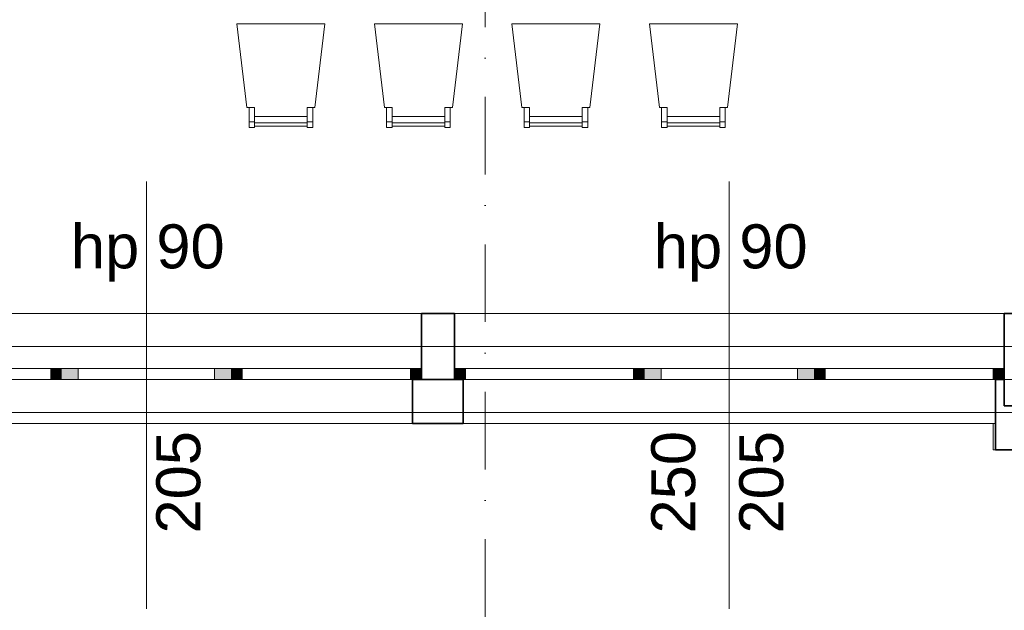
# Model space of a CAD drawing. Header units: millimetres. Extents: x -34676 to 172266, y 39940 to 476087.
# Tile 120 of 256: x 44823 to 49298, y 275794 to 278479. Entities that reach past the tile are written whole.
import ezdxf

# ---------------------------------------------------------------- set-up
doc = ezdxf.new("R2010")
doc.units = ezdxf.units.MM
doc.header["$MEASUREMENT"] = 0
doc.linetypes.add('Kropki i Kreski', pattern=[6.702778, 3.527778, -1.763889, 0, -1.411111])
for name, color, linetype in [('#podkład', 252, 'Continuous'), ('- A - ocieplenie', 7, 'Continuous'), ('Konstrukcja - Siatka mod', 7, 'Continuous'), ('Konstrukcja - Stropy', 7, 'Continuous'), ('Konstrukcja - Ściany zewnętrzne', 7, 'Continuous'), ('Okna Archicada', 7, 'Continuous'), ('Wnętrze - Umeblowanie', 7, 'Continuous'), ('Znaczniki okien Archicada', 7, 'Continuous')]:
    doc.layers.add(name, color=color, linetype=linetype)
doc.styles.add('STYL_AUTOMATYCZNY_1', font='arial.ttf')

# ---------------------------------------------------------------- blocks, each defined once
blk = doc.blocks.new('UHYGFFFF')
at = {"layer": 'Okna Archicada', "linetype": 'Continuous', "lineweight": 13}
for points in [[(44622.6, 383032.6), (44572.6, 383032.6), (44572.6, 382982.6), (44622.6, 382982.6)], [(44622.6, 382982.6), (44697.6, 382982.6), (44697.6, 383032.6), (44622.6, 383032.6)], [(45392.6, 383032.6), (45317.6, 383032.6), (45317.6, 382982.6), (45392.6, 382982.6)], [(45392.6, 382982.6), (45442.6, 382982.6), (45442.6, 383032.6), (45392.6, 383032.6)], [(46257.6, 383032.6), (46207.6, 383032.6), (46207.6, 382982.6), (46257.6, 382982.6)], [(46407.6, 382982.6), (46457.6, 382982.6), (46457.6, 383032.6), (46407.6, 383032.6)], [(47272.6, 383032.6), (47222.6, 383032.6), (47222.6, 382982.6), (47272.6, 382982.6)], [(47272.6, 382982.6), (47347.6, 382982.6), (47347.6, 383032.6), (47272.6, 383032.6)], [(48042.6, 383032.6), (47967.6, 383032.6), (47967.6, 382982.6), (48042.6, 382982.6)], [(48042.6, 382982.6), (48092.6, 382982.6), (48092.6, 383032.6), (48042.6, 383032.6)], [(48907.6, 383032.6), (48857.6, 383032.6), (48857.6, 382982.6), (48907.6, 382982.6)]]:
    blk.add_hatch(color=252, dxfattribs=at).paths.add_polyline_path(points)
at = {"layer": '- A - ocieplenie', "color": 252, "linetype": 'Continuous', "lineweight": 35, "ltscale": 100}
for p, q in [((46217.6, 382982.6), (46217.6, 382832.6)), ((46447.6, 382982.6), (46447.6, 382832.6)), ((48867.6, 382982.6), (48867.6, 382832.6)), ((46217.6, 382832.6), (46217.6, 382782.6)), ((46447.6, 382832.6), (46447.6, 382782.6)), ((48867.6, 382832.6), (48867.6, 382782.6))]:
    blk.add_line(p, q, dxfattribs=at)
at = {"layer": '- A - ocieplenie', "color": 252, "linetype": 'Continuous', "lineweight": 20, "ltscale": 100, "flags": 128}
for points in [[(48907.6, 382982.6), (43742.6, 382982.6)], [(48907.6, 382862.6), (48907.6, 382982.6)], [(49287.6, 382862.6), (48907.6, 382862.6)], [(43792.6, 382782.6), (48857.6, 382782.6)], [(48857.6, 382782.6), (48857.6, 382662.6)], [(48857.6, 382662.6), (49287.6, 382662.6)]]:
    blk.add_lwpolyline(points, dxfattribs=at)
at = {"layer": '- A - ocieplenie', "color": 252, "linetype": 'Continuous', "lineweight": 35, "ltscale": 100, "flags": 128}
for points in [[(46447.6, 382982.6), (46217.6, 382982.6)], [(48907.6, 382982.6), (48867.6, 382982.6)], [(48907.6, 382862.6), (48907.6, 382982.6)], [(49287.6, 382862.6), (48907.6, 382862.6)], [(46217.6, 382782.6), (46447.6, 382782.6)], [(48867.6, 382782.6), (48867.6, 382662.6)], [(48867.6, 382662.6), (49287.6, 382662.6)]]:
    blk.add_lwpolyline(points, dxfattribs=at)
at = {"layer": 'Konstrukcja - Siatka mod', "color": 252, "linetype": 'Kropki i Kreski', "lineweight": 13, "ltscale": 100}
blk.add_line((46547.6, 381903.8), (46547.6, 398868.6), dxfattribs=at)
at = {"layer": 'Konstrukcja - Stropy', "color": 252, "linetype": 'Continuous', "lineweight": 13, "ltscale": 100, "flags": 128}
blk.add_lwpolyline([(49317.6, 395762.6), (22777.6, 395762.6), (22777.6, 393161.4), (22777.6, 390344), (22777.6, 388030.6), (22777.6, 383282.6), (34297.6, 383282.6), (34297.6, 388332.6), (37597.6, 388332.6), (37597.6, 383282.6), (49317.6, 383282.6)], close=True, dxfattribs=at)
at = {"layer": 'Konstrukcja - Ściany zewnętrzne', "color": 252, "linetype": 'Continuous', "lineweight": 35, "ltscale": 100}
for p, q in [((46257.6, 383032.6), (46257.6, 383282.6)), ((46407.6, 383032.6), (46407.6, 383282.6)), ((48907.6, 383032.6), (48907.6, 383282.6)), ((46257.6, 382982.6), (46257.6, 383032.6)), ((46407.6, 382982.6), (46407.6, 383032.6)), ((48907.6, 382982.6), (48907.6, 383032.6))]:
    blk.add_line(p, q, dxfattribs=at)
at = {"layer": 'Konstrukcja - Ściany zewnętrzne', "color": 252, "linetype": 'Continuous', "lineweight": 35, "ltscale": 100, "flags": 128}
for points in [[(46407.6, 383282.6), (46257.6, 383282.6)], [(49317.6, 383282.6), (48907.6, 383282.6)], [(46257.6, 382982.6), (46407.6, 382982.6)]]:
    blk.add_lwpolyline(points, dxfattribs=at)
at = {"layer": 'Konstrukcja - Ściany zewnętrzne', "color": 252, "linetype": 'Continuous', "lineweight": 13, "ltscale": 100, "flags": 128}
blk.add_lwpolyline([(49287.6, 382982.6), (49287.6, 382832.6), (37597.6, 382832.6), (37597.6, 382982.6)], close=True, dxfattribs=at)
blk.add_lwpolyline([(49287.6, 382982.6), (49287.6, 382832.6), (37597.6, 382832.6), (37597.6, 382982.6)], close=True, dxfattribs=at)
at = {"layer": 'Okna Archicada', "color": 252, "linetype": 'Continuous', "lineweight": 13, "ltscale": 100}
for p, q in [((46257.6, 383282.6), (43757.6, 383282.6)), ((48907.6, 383282.6), (46407.6, 383282.6)), ((20180, 383132.6), (49624.6, 383132.6)), ((44572.6, 383032.6), (43807.6, 383032.6)), ((44622.6, 383032.6), (44572.6, 383032.6)), ((44572.6, 383032.6), (44572.6, 382982.6)), ((44697.6, 383032.6), (44622.6, 383032.6)), ((44697.6, 382982.6), (44697.6, 383032.6)), ((45317.6, 383032.6), (44697.6, 383032.6)), ((45392.6, 383032.6), (45317.6, 383032.6)), ((45317.6, 383032.6), (45317.6, 382982.6)), ((45442.6, 383032.6), (45392.6, 383032.6)), ((45442.6, 382982.6), (45442.6, 383032.6)), ((46207.6, 383032.6), (45442.6, 383032.6)), ((46257.6, 383032.6), (46207.6, 383032.6)), ((46207.6, 383032.6), (46207.6, 382982.6)), ((46457.6, 383032.6), (46407.6, 383032.6)), ((46457.6, 382982.6), (46457.6, 383032.6)), ((47222.6, 383032.6), (46457.6, 383032.6)), ((47272.6, 383032.6), (47222.6, 383032.6)), ((47222.6, 383032.6), (47222.6, 382982.6)), ((47347.6, 383032.6), (47272.6, 383032.6)), ((47347.6, 382982.6), (47347.6, 383032.6)), ((47967.6, 383032.6), (47347.6, 383032.6)), ((48042.6, 383032.6), (47967.6, 383032.6)), ((47967.6, 383032.6), (47967.6, 382982.6)), ((48092.6, 383032.6), (48042.6, 383032.6)), ((48092.6, 382982.6), (48092.6, 383032.6)), ((48857.6, 383032.6), (48092.6, 383032.6)), ((48907.6, 383032.6), (48857.6, 383032.6)), ((48857.6, 383032.6), (48857.6, 382982.6)), ((46257.6, 382982.6), (43757.6, 382982.6)), ((46217.6, 382982.6), (43797.6, 382982.6)), ((43807.6, 382982.6), (44572.6, 382982.6)), ((44572.6, 382982.6), (44622.6, 382982.6)), ((44622.6, 382982.6), (44697.6, 382982.6)), ((44697.6, 382982.6), (45317.6, 382982.6)), ((45317.6, 382982.6), (45392.6, 382982.6)), ((45392.6, 382982.6), (45442.6, 382982.6)), ((45442.6, 382982.6), (46207.6, 382982.6)), ((46207.6, 382982.6), (46257.6, 382982.6)), ((48907.6, 382982.6), (46407.6, 382982.6)), ((46407.6, 382982.6), (46457.6, 382982.6)), ((48867.6, 382982.6), (46447.6, 382982.6)), ((46457.6, 382982.6), (47222.6, 382982.6)), ((47222.6, 382982.6), (47272.6, 382982.6)), ((47272.6, 382982.6), (47347.6, 382982.6)), ((47347.6, 382982.6), (47967.6, 382982.6)), ((47967.6, 382982.6), (48042.6, 382982.6)), ((48042.6, 382982.6), (48092.6, 382982.6)), ((48092.6, 382982.6), (48857.6, 382982.6)), ((48857.6, 382982.6), (48907.6, 382982.6)), ((46217.6, 382782.6), (43797.6, 382782.6)), ((48867.6, 382782.6), (46447.6, 382782.6))]:
    blk.add_line(p, q, dxfattribs=at)
at = {"layer": 'Okna Archicada', "color": 252, "linetype": 'Continuous', "lineweight": 35, "ltscale": 100}
for p, q in [((46257.6, 383032.6), (46257.6, 383282.6)), ((46407.6, 383032.6), (46407.6, 383282.6)), ((48907.6, 383032.6), (48907.6, 383282.6)), ((46257.6, 382982.6), (46257.6, 383032.6)), ((46257.6, 382982.6), (46257.6, 383032.6)), ((46407.6, 382982.6), (46407.6, 383032.6)), ((46407.6, 382982.6), (46407.6, 383032.6)), ((48907.6, 382982.6), (48907.6, 383032.6)), ((48907.6, 382982.6), (48907.6, 383032.6)), ((46217.6, 382982.6), (46217.6, 382832.6)), ((46447.6, 382982.6), (46447.6, 382832.6)), ((48867.6, 382982.6), (48867.6, 382832.6)), ((46217.6, 382832.6), (46217.6, 382782.6)), ((46447.6, 382832.6), (46447.6, 382782.6)), ((48867.6, 382832.6), (48867.6, 382782.6))]:
    blk.add_line(p, q, dxfattribs=at)
at = {"layer": 'Wnętrze - Umeblowanie', "color": 252, "linetype": 'Continuous', "lineweight": 13, "ltscale": 100}
for p, q in [((45474.5, 384154.4), (45499.5, 384154.4)), ((45499.5, 384149.4), (45738.9, 384149.4)), ((45763.9, 384154.4), (45738.9, 384154.4)), ((46099.5, 384154.4), (46124.5, 384154.4)), ((46124.5, 384149.4), (46363.9, 384149.4)), ((46388.9, 384154.4), (46363.9, 384154.4)), ((46724.5, 384154.4), (46749.5, 384154.4)), ((46749.5, 384149.4), (46988.9, 384149.4)), ((47013.9, 384154.4), (46988.9, 384154.4)), ((47349.5, 384154.4), (47374.5, 384154.4)), ((47374.5, 384149.4), (47613.9, 384149.4)), ((47638.9, 384154.4), (47613.9, 384154.4))]:
    blk.add_line(p, q, dxfattribs=at)
at = {"layer": 'Wnętrze - Umeblowanie', "color": 252, "linetype": 'Continuous', "lineweight": 13, "ltscale": 100, "flags": 128}
for points in [[(45419.2, 384599.4), (45819.2, 384599.4), (45773.9, 384219.4), (45738.9, 384219.4), (45738.9, 384179.4), (45499.5, 384179.4), (45499.5, 384219.4), (45464.4, 384219.4)], [(46044.2, 384599.4), (46444.2, 384599.4), (46398.9, 384219.4), (46363.9, 384219.4), (46363.9, 384179.4), (46124.5, 384179.4), (46124.5, 384219.4), (46089.4, 384219.4)], [(46669.2, 384599.4), (47069.2, 384599.4), (47023.9, 384219.4), (46988.9, 384219.4), (46988.9, 384179.4), (46749.5, 384179.4), (46749.5, 384219.4), (46714.4, 384219.4)], [(47294.2, 384599.4), (47694.2, 384599.4), (47648.9, 384219.4), (47613.9, 384219.4), (47613.9, 384179.4), (47374.5, 384179.4), (47374.5, 384219.4), (47339.4, 384219.4)], [(45474.5, 384219.4), (45499.5, 384219.4), (45499.5, 384129.4), (45474.5, 384129.4)], [(45763.9, 384219.4), (45738.9, 384219.4), (45738.9, 384129.4), (45763.9, 384129.4)], [(46099.5, 384219.4), (46124.5, 384219.4), (46124.5, 384129.4), (46099.5, 384129.4)], [(46388.9, 384219.4), (46363.9, 384219.4), (46363.9, 384129.4), (46388.9, 384129.4)], [(46724.5, 384219.4), (46749.5, 384219.4), (46749.5, 384129.4), (46724.5, 384129.4)], [(47013.9, 384219.4), (46988.9, 384219.4), (46988.9, 384129.4), (47013.9, 384129.4)], [(47349.5, 384219.4), (47374.5, 384219.4), (47374.5, 384129.4), (47349.5, 384129.4)], [(47638.9, 384219.4), (47613.9, 384219.4), (47613.9, 384129.4), (47638.9, 384129.4)], [(45499.5, 384179.4), (45738.9, 384179.4), (45738.9, 384134.4), (45499.5, 384134.4)], [(46124.5, 384179.4), (46363.9, 384179.4), (46363.9, 384134.4), (46124.5, 384134.4)], [(46749.5, 384179.4), (46988.9, 384179.4), (46988.9, 384134.4), (46749.5, 384134.4)], [(47374.5, 384179.4), (47613.9, 384179.4), (47613.9, 384134.4), (47374.5, 384134.4)]]:
    blk.add_lwpolyline(points, close=True, dxfattribs=at)
at = {"layer": 'Znaczniki okien Archicada', "color": 252, "linetype": 'Continuous', "lineweight": 13, "ltscale": 100}
for p, q in [((45007.6, 381939.8), (45007.6, 383882.6)), ((47657.6, 381939.8), (47657.6, 383882.6))]:
    blk.add_line(p, q, dxfattribs=at)
at = {"layer": 'Znaczniki okien Archicada', "color": 252, "linetype": 'Continuous', "lineweight": 15, "char_height": 200, "attachment_point": 7, "style": 'STYL_AUTOMATYCZNY_1'}
for insert in [(44664.4, 383428.1), (47314.4, 383428.1)]:
    blk.add_mtext('\\A1;{\\pql;\\pt0;\\fArial|b0|i0|c238|p0;\\W1.000000;hp 90\\fArial|b0|i0|c238|p0;\\W1.000000;\\A1{\\H.66x;\\S^  ;}\\fArial|b0|i0|c238|p0;\\W1.000000;\\fArial|b0|i0|c238|p0;\\W1.000000;}', dxfattribs=dict(at, insert=insert))
at = {"layer": 'Znaczniki okien Archicada', "color": 252, "linetype": 'Continuous', "lineweight": 15, "char_height": 200, "attachment_point": 7, "rotation": 90, "style": 'STYL_AUTOMATYCZNY_1'}
for s, insert in [('\\A1;{\\pql;\\pt0;\\fArial|b0|i0|c238|p0;\\W1.000000;205\\fArial|b0|i0|c238|p0;\\W1.000000;\\A1{\\H.66x;\\S^  ;}\\fArial|b0|i0|c238|p0;\\W1.000000;\\fArial|b0|i0|c238|p0;\\W1.000000;}', (45310.9, 382282.6)), ('\\A1;{\\pql;\\pt0;\\fArial|b0|i0|c238|p0;\\W1.000000;250\\fArial|b0|i0|c238|p0;\\W1.000000;\\A1{\\H.66x;\\S^  ;}\\fArial|b0|i0|c238|p0;\\W1.000000;\\fArial|b0|i0|c238|p0;\\W1.000000;}', (47560.9, 382282.6)), ('\\A1;{\\pql;\\pt0;\\fArial|b0|i0|c238|p0;\\W1.000000;205\\fArial|b0|i0|c238|p0;\\W1.000000;\\A1{\\H.66x;\\S^  ;}\\fArial|b0|i0|c238|p0;\\W1.000000;\\fArial|b0|i0|c238|p0;\\W1.000000;}', (47960.9, 382282.6))]:
    blk.add_mtext(s, dxfattribs=dict(at, insert=insert))

msp = doc.modelspace()

# ---------------------------------------------------------------- block references
at = {"layer": '#podkład'}
msp.add_blockref('UHYGFFFF', (390.9, -106139.9), dxfattribs=at)

doc.saveas('drawing.dxf')
